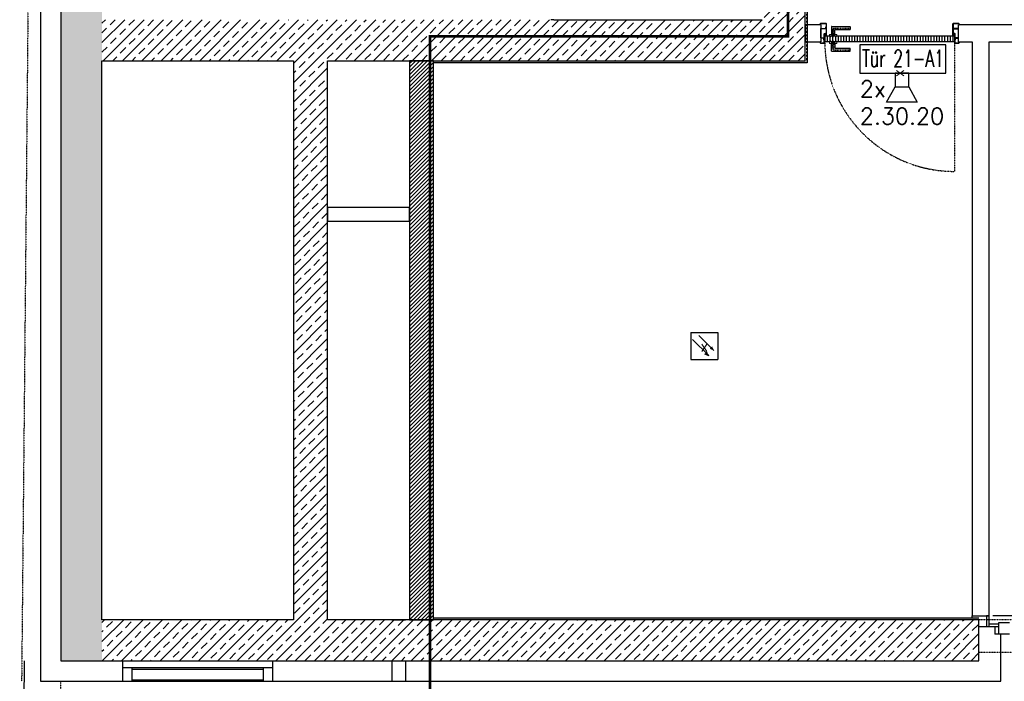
# Model space of a CAD drawing. Header units: millimetres. Extents: x -4577 to 1032787, y -66234 to 201209.
# Tile 67 of 256: x -480 to 6731, y -14226 to -9384. Entities that reach past the tile are written whole.
import ezdxf
from ezdxf.enums import TextEntityAlignment as Align

# ---------------------------------------------------------------- set-up
doc = ezdxf.new("R2010")
doc.units = ezdxf.units.MM
for name, pattern in [('510_5_2OG_ELT_1004$0$11-07-22_DS_2OG$0$AUSGEZOGEN', [0]), ('510_5_2OG_ELT_1004$0$11-07-22_DS_2OG$0$PUNKT2_S9', [0.075, 0, -0.075]), ('510_5_2OG_ELT_1004$0$11-07-22_DS_2OG$0$STRICHLINIE_S4', [0.095, 0.06, -0.035]), ('510_5_2OG_ELT_1004$0$11-07-22_DS_2OG$0$STRICHPUNKT2_S5', [0.5, 0.35, -0.05, 0.05, -0.05]), ('510_5_2OG_ELT_1004$0$11-07-22_DS_2OG$0$VERDECKT2_S2', [0.17, 0.1, -0.07]), ('510_5_2OG_ELT_1004$0$VERDECKT', [9.525, 6.35, -3.175])]:
    doc.linetypes.add(name, pattern=pattern)
for name, color, linetype in [('510_5_2OG_ELT_1004$0$11-07-22_DS_2OG$0$2DMitte', 8, '510_5_2OG_ELT_1004$0$11-07-22_DS_2OG$0$AUSGEZOGEN'), ('510_5_2OG_ELT_1004$0$11-07-22_DS_2OG$0$Ansichtslinien_hinten', 8, '510_5_2OG_ELT_1004$0$11-07-22_DS_2OG$0$AUSGEZOGEN'), ('510_5_2OG_ELT_1004$0$11-07-22_DS_2OG$0$Bestand', 8, '510_5_2OG_ELT_1004$0$11-07-22_DS_2OG$0$STRICHPUNKT2_S5'), ('510_5_2OG_ELT_1004$0$11-07-22_DS_2OG$0$Fassade', 8, '510_5_2OG_ELT_1004$0$11-07-22_DS_2OG$0$AUSGEZOGEN'), ('510_5_2OG_ELT_1004$0$11-07-22_DS_2OG$0$Mieterausbau', 8, '510_5_2OG_ELT_1004$0$11-07-22_DS_2OG$0$AUSGEZOGEN'), ('510_5_2OG_ELT_1004$0$11-07-22_DS_2OG$0$Nichttragende_Bauteile', 8, '510_5_2OG_ELT_1004$0$11-07-22_DS_2OG$0$AUSGEZOGEN'), ('510_5_2OG_ELT_1004$0$11-07-22_DS_2OG$0$Tragende_Bauteile', 8, '510_5_2OG_ELT_1004$0$11-07-22_DS_2OG$0$AUSGEZOGEN'), ('510_5_2OG_ELT_1004$0$Brandabschnitt', 6, '510_5_2OG_ELT_1004$0$VERDECKT'), ('510_5_2OG_ELT_1004$0$E__FM_BRANDM', 1, 'Continuous'), ('510_5_2OG_ELT_1004$0$E__FM_SP_3W', 143, 'Continuous')]:
    doc.layers.add(name, color=color, linetype=linetype)
doc.layers.add('510_5_2OG_ELT_1004$0$E__SYM3DPOS', color=2, linetype='Continuous', plot=False)
doc.styles.add('510_5_2OG_ELT_1004$0$Standard', font='simplex.shx')
doc.styles.add('510_5_2OG_ELT_1004$0$TXT', font='TXT.SHX', dxfattribs={"width": 0.7})
pattern_1 = [(0, (1908.297, -66879.192), (25, 25), [12.5, -12.5]), (90, (1908.297, -66879.192), (25, 25), [12.5, -12.5])]
pattern_2 = [(45, (1895.8, -66891.69), (-70.71068, 70.71068), []), (45, (1860.44, -66856.34), (-70.71068, 70.71068), [60, -35])]

# ---------------------------------------------------------------- blocks, each defined once
blk = doc.blocks.new('510_5_2OG_ELT_1004$0$I021')
for p, q in [((0.1, 0.05), (0.2125, 0.1125)), ((0.2125, 0.1125), (0.2125, -0.1125)), ((0.1, 0.05), (0, 0.05)), ((0, 0.05), (0, -0.05)), ((0.1, -0.05), (0.1, 0.05)), ((0, -0.05), (0.1, -0.05)), ((0.2125, -0.1125), (0.1, -0.05))]:
    blk.add_line(p, q)
blk = doc.blocks.new('510_5_2OG_ELT_1004$0$rmelder')
at = {"linetype": 'Continuous'}
for p, q in [((-0.0996, 0.0993), (-0.0996, -0.0993)), ((-0.0996, 0.0993), (0.0996, 0.0993)), ((0.0996, 0.0993), (0.0996, -0.0993)), ((0.0027, -0.0576), (0.0322, -0.0697))]:
    blk.add_line(p, q, dxfattribs=at)
for p, q in [((-0.04, 0.0779), (0.0697, -0.0322)), ((-0.0863, 0.049), (0.0322, -0.0697)), ((-0.0996, -0.0993), (0.0996, -0.0993))]:
    blk.add_line(p, q)
for points in [[(0.0027, -0.0576), (0.02, -0.0403), (0.0322, -0.0697), (0.02, -0.0403)], [(0.0406, -0.0203), (0.0579, -0.003), (0.07, -0.0325), (0.0579, -0.003)]]:
    blk.add_solid(points)
at = {"layer": '510_5_2OG_ELT_1004$0$E__FM_BRANDM', "style": '510_5_2OG_ELT_1004$0$TXT', "flags": 1}
blk.add_attdef('EC_APPTAG', (0, 0), '', height=125, dxfattribs=at)
blk = doc.blocks.new('510_5_2OG_ELT_1004$0$11-07-22_DS_2OG$0$LascheTyp2', base_point=(-0.048, 0))
for p, q in [((-0.035, 0.0222), (-0.035, 0.0027)), ((-0.033, 0.0027), (-0.033, 0.0222)), ((0.0322, 0.002), (-0.0323, 0.002)), ((-0.0323, 0), (0.0322, 0)), ((0.033, 0.0372), (0.033, 0.0027)), ((0.035, 0.0027), (0.035, 0.0372)), ((0.0357, 0.038), (0.048, 0.038))]:
    blk.add_line(p, q)
for points in [[(-0.0358, 0.025), (-0.048, 0.025), (-0.048, 0.023), (-0.0358, 0.023)], [(0.048, 0.038), (0.048, 0.04), (0.0357, 0.04)]]:
    blk.add_lwpolyline(points)
for centre, radius, start, end in [((-0.0419, 0.0236), 0.00268, 31.04822, 148.95178), ((-0.0358, 0.0222), 0.00275, 0, 90), ((-0.0358, 0.0222), 0.00075, 360, 90), ((-0.0323, 0.0027), 0.00275, 180, 270), ((-0.0323, 0.0027), 0.00075, 180, 270), ((0.0322, 0.0027), 0.00075, 270, 360), ((0.0322, 0.0027), 0.00275, 270, 360), ((0.0357, 0.0372), 0.00275, 90, 180), ((0.0357, 0.0372), 0.00075, 90, 180), ((0.041, 0.0386), 0.00268, 31.04822, 148.95178)]:
    blk.add_arc(centre, radius, start, end)
at = {"layer": '510_5_2OG_ELT_1004$0$11-07-22_DS_2OG$0$2DMitte'}
for p, q in [((-0.0419, 0.027), (-0.0419, 0.021)), ((0.041, 0.042), (0.041, 0.036))]:
    blk.add_line(p, q, dxfattribs=at)
blk = doc.blocks.new('510_5_2OG_ELT_1004$0$11-07-22_DS_2OG$0$DichtngEinbau', base_point=(-0.0125, -0.005, -0.0044))
for p, q in [((-0.0124, 0.0096), (-0.0111, 0.0108)), ((-0.0124, 0.0074), (-0.0113, 0.0086)), ((-0.0124, 0.0049), (-0.0113, 0.006)), ((-0.0113, 0.0098), (-0.0121, 0.0092)), ((-0.0113, 0.0077), (-0.0121, 0.0071)), ((-0.0113, 0.0051), (-0.0121, 0.0045)), ((-0.0115, 0.0008), (-0.0113, 0.0051)), ((-0.0113, 0.0086), (-0.0113, 0.0098)), ((-0.0113, 0.006), (-0.0113, 0.0077)), ((-0.0111, 0.0108), (-0.0111, 0.0115)), ((-0.0084, 0.0002), (-0.0111, 0.0002)), ((-0.0107, 0.0115), (-0.0107, 0.0109)), ((-0.0105, 0.0012), (-0.0103, 0.0048)), ((-0.0103, 0.0061), (-0.0103, 0.0096)), ((-0.0038, 0.0009), (-0.0102, 0.0009)), ((-0.0044, 0.0058), (-0.01, 0.0058)), ((-0.01, 0.0051), (-0.0044, 0.0051)), ((-0.0064, -0.0004), (-0.0077, 0)), ((-0.0029, 0.0002), (-0.0062, 0.0002)), ((-0.0039, 0.0101), (-0.0041, 0.0061)), ((-0.0035, 0.0013), (-0.0041, 0.0048)), ((-0.0039, 0.0115), (-0.0018, 0.0099)), ((-0.003, 0.0074), (-0.0031, 0.0061)), ((-0.0031, 0.0061), (-0.0023, 0.0042)), ((-0.0027, 0.0021), (-0.0031, 0.0049)), ((-0.0028, 0.0041), (-0.0031, 0.0049)), ((-0.0029, 0.0097), (-0.003, 0.0085)), ((-0.003, 0.0085), (-0.002, 0.007)), ((-0.0024, 0.0068), (-0.003, 0.0074)), ((-0.002, 0.0094), (-0.0029, 0.0097)), ((-0.0125, -0.0012), (-0.0125, -0.0012)), ((-0.0094, -0.0043), (-0.0056, -0.0039)), ((-0.0091, -0.005), (0.001, -0.0039)), ((-0.0046, -0.0038), (0.0005, -0.0032)), ((0.0005, -0.0032), (0.0007, -0.0014)), ((0.0016, -0.0031), (0.0018, 0))]:
    blk.add_line(p, q)
for points in [[(-0.0124, -0.0011), (-0.0123, -0.001), (-0.0122, -0.0009), (-0.0121, -0.0008), (-0.012, -0.0007), (-0.0119, -0.0006), (-0.0119, -0.0005), (-0.0118, -0.0004), (-0.0117, -0.0003), (-0.0117, -0.0002), (-0.0116, 0), (-0.0116, 0.0001), (-0.0115, 0.0002), (-0.0115, 0.0004), (-0.0115, 0.0005), (-0.0115, 0.0006), (-0.0115, 0.0008)], [(-0.0123, -0.0013), (-0.0122, -0.0012), (-0.012, -0.0011), (-0.0119, -0.001), (-0.0118, -0.0009), (-0.0117, -0.0008), (-0.0116, -0.0007), (-0.0115, -0.0006), (-0.0114, -0.0004), (-0.0113, -0.0003), (-0.0112, -0.0001), (-0.0111, 0), (-0.0111, 0.0002)], [(-0.0105, 0.0012), (-0.0105, 0.0012), (-0.0105, 0.0011), (-0.0104, 0.0011), (-0.0104, 0.001), (-0.0104, 0.001), (-0.0103, 0.0009), (-0.0103, 0.0009), (-0.0102, 0.0009), (-0.0102, 0.0009)], [(-0.0077, 0), (-0.0078, 0.0001), (-0.008, 0.0001), (-0.0081, 0.0001), (-0.0082, 0.0001), (-0.0084, 0.0002)], [(-0.0046, -0.0038), (-0.0045, -0.0037), (-0.0044, -0.0036), (-0.0044, -0.0034), (-0.0043, -0.0033), (-0.0042, -0.0032), (-0.0042, -0.0031), (-0.0041, -0.0029), (-0.0041, -0.0028), (-0.0041, -0.0027), (-0.004, -0.0025), (-0.004, -0.0024), (-0.004, -0.0022), (-0.004, -0.0021), (-0.004, -0.0019), (-0.0041, -0.0018), (-0.0041, -0.0017), (-0.0041, -0.0015), (-0.0042, -0.0014), (-0.0042, -0.0013), (-0.0043, -0.0011), (-0.0043, -0.001), (-0.0044, -0.0009), (-0.0045, -0.0008), (-0.0046, -0.0007), (-0.0047, -0.0006), (-0.0048, -0.0005), (-0.0049, -0.0004), (-0.005, -0.0003), (-0.0051, -0.0002), (-0.0052, -0.0001), (-0.0054, -0.0001), (-0.0055, 0), (-0.0056, 0), (-0.0058, 0.0001), (-0.0059, 0.0001), (-0.006, 0.0001), (-0.0062, 0.0002)], [(-0.0038, 0.0009), (-0.0037, 0.0009), (-0.0037, 0.0009), (-0.0036, 0.0009), (-0.0036, 0.001), (-0.0035, 0.001), (-0.0035, 0.0011), (-0.0035, 0.0011), (-0.0035, 0.0012), (-0.0035, 0.0012), (-0.0035, 0.0013)], [(0.0018, 0), (0.0018, 0), (0.0018, 0.0001), (0.0018, 0.0001), (0.0017, 0.0001), (0.0017, 0.0002), (0.0017, 0.0002), (0.0016, 0.0002), (0.0016, 0.0002), (0.0016, 0.0002), (0.0015, 0.0002), (0.0015, 0.0002), (0.0015, 0.0002)], [(-0.0124, -0.0011), (-0.0124, -0.0011), (-0.0125, -0.0011), (-0.0125, -0.0011), (-0.0125, -0.0011), (-0.0125, -0.0011), (-0.0125, -0.0012), (-0.0125, -0.0012), (-0.0125, -0.0012), (-0.0125, -0.0012), (-0.0125, -0.0012), (-0.0125, -0.0013), (-0.0125, -0.0013), (-0.0124, -0.0013), (-0.0124, -0.0013), (-0.0124, -0.0013), (-0.0124, -0.0013), (-0.0124, -0.0013), (-0.0123, -0.0013), (-0.0123, -0.0013)], [(-0.0094, -0.0043), (-0.0095, -0.0043), (-0.0095, -0.0044), (-0.0096, -0.0044), (-0.0096, -0.0045), (-0.0096, -0.0045), (-0.0096, -0.0046), (-0.0096, -0.0046), (-0.0096, -0.0047), (-0.0096, -0.0047), (-0.0096, -0.0048), (-0.0096, -0.0048), (-0.0095, -0.0049), (-0.0095, -0.0049), (-0.0094, -0.0049), (-0.0094, -0.005), (-0.0093, -0.005), (-0.0093, -0.005), (-0.0092, -0.005), (-0.0092, -0.005), (-0.0091, -0.005), (-0.0091, -0.005)], [(-0.0056, -0.0039), (-0.0055, -0.0038), (-0.0054, -0.0037), (-0.0053, -0.0036), (-0.0052, -0.0035), (-0.0052, -0.0034), (-0.0051, -0.0033), (-0.005, -0.0032), (-0.005, -0.0031), (-0.0049, -0.0029), (-0.0049, -0.0028), (-0.0049, -0.0027), (-0.0049, -0.0026), (-0.0049, -0.0024), (-0.0049, -0.0023), (-0.0049, -0.0022), (-0.0049, -0.002), (-0.0049, -0.0019), (-0.0049, -0.0018), (-0.005, -0.0017), (-0.005, -0.0016), (-0.0051, -0.0014), (-0.0051, -0.0013), (-0.0052, -0.0012), (-0.0053, -0.0011), (-0.0054, -0.001), (-0.0055, -0.0009), (-0.0056, -0.0008), (-0.0057, -0.0008), (-0.0058, -0.0007), (-0.0059, -0.0006), (-0.006, -0.0006), (-0.0061, -0.0005), (-0.0062, -0.0005), (-0.0064, -0.0004)], [(0.0007, -0.0014), (0.0007, -0.0014), (0.0007, -0.0013), (0.0007, -0.0013), (0.0006, -0.0013), (0.0006, -0.0013), (0.0006, -0.0012), (0.0006, -0.0012), (0.0006, -0.0012), (0.0005, -0.0012), (0.0005, -0.0012)], [(0.0005, -0.0032), (0.0005, -0.0032), (0.0005, -0.0032), (0.0005, -0.0032), (0.0005, -0.0032), (0.0005, -0.0032)], [(0.001, -0.0039), (0.0011, -0.0038), (0.0011, -0.0038), (0.0012, -0.0037), (0.0013, -0.0037), (0.0013, -0.0036), (0.0014, -0.0035), (0.0015, -0.0034), (0.0015, -0.0033), (0.0015, -0.0032), (0.0015, -0.0032), (0.0016, -0.0031)]]:
    blk.add_lwpolyline(points)
for centre, radius, start, end in [((-0.0123, 0.0094), 0.00025, 140.72877, 305.24497), ((-0.0123, 0.0073), 0.00025, 140.72877, 305.24497), ((-0.0123, 0.0047), 0.00025, 140.72877, 305.24497), ((-0.0109, 0.0115), 0.0002, 0, 180), ((-0.0027, -0.0423), 0.0538, 91.23603, 98.51232), ((-0.01, 0.0096), 0.0003, 98.88524, 180), ((-0.01, 0.0061), 0.0003, 180, 270), ((-0.01, 0.0048), 0.0003, 90, 180), ((-0.0032, -0.0334), 0.0439, 91.29307, 98.88524), ((-0.0044, 0.0061), 0.0003, 270, 357.7974), ((-0.0044, 0.0048), 0.0003, 357.7974, 90), ((-0.0042, 0.0102), 0.0003, 357.7974, 91.29307), ((0, 0.0025), 0.00376, 218.65506, 277.72435), ((-0.0025, 0.0042), 0.00025, 199.01154, 3.52773), ((0, 0.0025), 0.00276, 186.36343, 302.30903), ((-0.0022, 0.0069), 0.00025, 216.16504, 20.68123), ((-0.0019, 0.0097), 0.00025, 253.51544, 58.03163)]:
    blk.add_arc(centre, radius, start, end)
blk = doc.blocks.new('510_5_2OG_ELT_1004$0$11-07-22_DS_2OG$0$COMPLEXOBJECT_202')
at = {"layer": '510_5_2OG_ELT_1004$0$11-07-22_DS_2OG$0$Mieterausbau', "color": 7, "linetype": '510_5_2OG_ELT_1004$0$11-07-22_DS_2OG$0$AUSGEZOGEN', "lineweight": 13}
for p, q in [((3.6089, 57.3476), (3.5541, 57.3476)), ((3.5541, 57.3346), (3.5541, 57.3476)), ((3.6089, 57.3346), (3.5541, 57.3346)), ((3.5603, 57.351), (3.5584, 57.3491)), ((3.5667, 57.3491), (3.5584, 57.3491)), ((3.5584, 57.3491), (3.5584, 57.3476)), ((3.5603, 57.3524), (3.5603, 57.351)), ((3.5648, 57.351), (3.5603, 57.351)), ((3.5625, 57.3543), (3.5625, 57.3469)), ((3.5648, 57.3524), (3.5648, 57.351)), ((3.5648, 57.351), (3.5667, 57.3491)), ((3.5667, 57.3491), (3.5667, 57.3476)), ((3.5815, 57.3545), (3.5815, 57.3429)), ((3.5983, 57.351), (3.5964, 57.3491)), ((3.6047, 57.3491), (3.5964, 57.3491)), ((3.5964, 57.3491), (3.5964, 57.3476)), ((3.5983, 57.3524), (3.5983, 57.351)), ((3.6028, 57.351), (3.5983, 57.351)), ((3.6005, 57.3543), (3.6005, 57.3464)), ((3.6028, 57.3524), (3.6028, 57.351)), ((3.6028, 57.351), (3.6047, 57.3491)), ((3.6047, 57.3491), (3.6047, 57.3476)), ((3.6089, 57.3476), (3.6089, 57.3346))]:
    blk.add_line(p, q, dxfattribs=at)
blk = doc.blocks.new('510_5_2OG_ELT_1004$0$11-07-22_DS_2OG$0$COMPLEXOBJECT_203')
at = {"layer": '510_5_2OG_ELT_1004$0$11-07-22_DS_2OG$0$Mieterausbau', "color": 7, "linetype": '510_5_2OG_ELT_1004$0$11-07-22_DS_2OG$0$AUSGEZOGEN', "lineweight": 13}
for p, q in [((3.6089, 57.4006), (3.5541, 57.4006)), ((3.5541, 57.4006), (3.5541, 57.3876)), ((3.6089, 57.3876), (3.6089, 57.4006)), ((3.6089, 57.3876), (3.5541, 57.3876)), ((3.5584, 57.3861), (3.5584, 57.3876)), ((3.5667, 57.3861), (3.5584, 57.3861)), ((3.5603, 57.3842), (3.5584, 57.3861)), ((3.5603, 57.3828), (3.5603, 57.3842)), ((3.5648, 57.3842), (3.5603, 57.3842)), ((3.5625, 57.381), (3.5625, 57.3884)), ((3.5648, 57.3842), (3.5667, 57.3861)), ((3.5648, 57.3828), (3.5648, 57.3842)), ((3.5667, 57.3861), (3.5667, 57.3876)), ((3.5815, 57.3808), (3.5815, 57.3924)), ((3.5964, 57.3861), (3.5964, 57.3876)), ((3.6047, 57.3861), (3.5964, 57.3861)), ((3.5983, 57.3842), (3.5964, 57.3861)), ((3.5983, 57.3828), (3.5983, 57.3842)), ((3.6028, 57.3842), (3.5983, 57.3842)), ((3.6005, 57.381), (3.6005, 57.3888)), ((3.6028, 57.3842), (3.6047, 57.3861)), ((3.6028, 57.3828), (3.6028, 57.3842)), ((3.6047, 57.3861), (3.6047, 57.3876))]:
    blk.add_line(p, q, dxfattribs=at)
blk = doc.blocks.new('510_5_2OG_ELT_1004')
at = {"layer": '510_5_2OG_ELT_1004$0$11-07-22_DS_2OG$0$Mieterausbau', "linetype": 'Continuous'}
h = blk.add_hatch(dxfattribs=at)
h.set_pattern_fill('SCHRAFFUR_1', color=256, scale=1000, style=0, pattern_type=2)
h.set_pattern_definition([(90, (1895.797, -66891.69), (-40, 5e-15), []), (90, (1875.797, -66891.69), (-40, 5e-15), [])])
h.paths.add_polyline_path([(5415.8, -9504.1), (5415.8, -9544.1), (6365.8, -9544.1), (6365.8, -9504.1)], flags=0)
at = {"layer": '510_5_2OG_ELT_1004$0$11-07-22_DS_2OG$0$Nichttragende_Bauteile', "linetype": 'Continuous'}
h = blk.add_hatch(dxfattribs=at)
h.set_pattern_fill('MUSTER_NA', color=256, scale=12.5, style=0, pattern_type=2)
h.set_pattern_definition(pattern_1)
h.paths.add_polyline_path([(5286.8, -9684.1), (5286.8, -8869.1), (5022.7, -8869.1), (5035.7, -8882.1), (5097.1, -8882.1), (5097.1, -8884.1), (5271.8, -8884.1), (5271.8, -9684.1)], flags=0)
h = blk.add_hatch(dxfattribs=at)
h.set_pattern_fill('SCHRAFFUR_5', color=256, scale=1000, style=0, pattern_type=2)
h.set_pattern_definition([(45, (1895.797, -66891.69), (-28.28427, 28.28427), []), (45, (1881.655, -66877.55), (-28.28427, 28.28427), [])])
h.paths.add_polyline_path([(2549.5, -13775.6), (2549.5, -9684.1), (2374.5, -9684.1), (2374.5, -13775.6)], flags=0)
h = blk.add_hatch(dxfattribs=at)
h.set_pattern_fill('MUSTER_NA', color=256, scale=12.5, style=0, pattern_type=2)
h.set_pattern_definition(pattern_1)
h.paths.add_polyline_path([(5286.8, -9699.1), (5286.8, -9684.1), (2549.5, -9684.1), (2549.5, -9699.1)], flags=0)
h = blk.add_hatch(dxfattribs=at)
h.set_pattern_fill('MUSTER_NA', color=256, scale=12.5, style=0, pattern_type=2)
h.set_pattern_definition(pattern_1)
h.paths.add_polyline_path([(2549.5, -13760.6), (2549.5, -13775.6), (6544.5, -13775.6), (6544.5, -13760.6)], flags=0)
at = {"layer": '510_5_2OG_ELT_1004$0$11-07-22_DS_2OG$0$Tragende_Bauteile', "linetype": 'Continuous'}
h = blk.add_hatch(dxfattribs=at)
h.set_pattern_fill('SCHRAFFUR_16', color=256, scale=1000, style=0, pattern_type=2)
h.set_pattern_definition(pattern_2)
h.paths.add_polyline_path([(121.8, -14075.6), (121.8, -115.7), (-178.2, -78.9), (-178.2, -14075.6)], flags=0)
h = blk.add_hatch(dxfattribs=at)
h.set_pattern_fill('SCHRAFFUR_16', color=256, scale=1000, style=0, pattern_type=2)
h.set_pattern_definition(pattern_2)
h.paths.add_polyline_path([(5271.8, -9684.1), (5271.8, -8884.1), (4971.8, -8884.1), (4971.8, -9684.1)], flags=0)
h = blk.add_hatch(dxfattribs=at)
h.set_pattern_fill('SCHRAFFUR_16', color=256, scale=1000, style=0, pattern_type=2)
h.set_pattern_definition(pattern_2)
h.paths.add_polyline_path([(121.8, -9684.1), (4971.8, -9684.1), (4971.8, -9384.1), (121.8, -9384.1)], flags=0)
h = blk.add_hatch(dxfattribs=at)
h.set_pattern_fill('SCHRAFFUR_16', color=256, scale=1000, style=0, pattern_type=2)
h.set_pattern_definition(pattern_2)
h.paths.add_polyline_path([(1774.5, -13775.6), (1774.5, -9684.1), (1524.5, -9684.1), (1524.5, -13775.6)], flags=0)
h = blk.add_hatch(dxfattribs=at)
h.set_pattern_fill('SCHRAFFUR_16', color=256, scale=1000, style=0, pattern_type=2)
h.set_pattern_definition(pattern_2)
h.paths.add_polyline_path([(121.8, -14075.6), (6544.5, -14075.6), (6544.5, -13775.6), (121.8, -13775.6)], flags=0)
at = {"layer": '510_5_2OG_ELT_1004$0$11-07-22_DS_2OG$0$Ansichtslinien_hinten', "linetype": '510_5_2OG_ELT_1004$0$11-07-22_DS_2OG$0$AUSGEZOGEN'}
blk.add_line((-447.8, -14075.6), (-480.4, -17233.6), dxfattribs=at)
at = {"layer": '510_5_2OG_ELT_1004$0$11-07-22_DS_2OG$0$Ansichtslinien_hinten', "linetype": '510_5_2OG_ELT_1004$0$11-07-22_DS_2OG$0$VERDECKT2_S2'}
blk.add_line((-178.2, -29025.6), (-178.2, -14225.6), dxfattribs=at)
at = {"layer": '510_5_2OG_ELT_1004$0$11-07-22_DS_2OG$0$Bestand', "linetype": '510_5_2OG_ELT_1004$0$11-07-22_DS_2OG$0$PUNKT2_S9'}
blk.add_line((-335.9, -372.9), (-466.3, -14225.6), dxfattribs=at)
at = {"layer": '510_5_2OG_ELT_1004$0$11-07-22_DS_2OG$0$Fassade', "linetype": '510_5_2OG_ELT_1004$0$11-07-22_DS_2OG$0$AUSGEZOGEN'}
for p, q in [((-328.2, 362.7), (-328.2, -14225.6)), ((6620.8, -13745.6), (6600.8, -13745.6)), ((6600.8, -13745.6), (6600.8, -13825.6)), ((6620.8, -13825.6), (6620.8, -13745.6)), ((7363.8, -13745.6), (6645.8, -13745.6)), ((2244.5, -13775.6), (2344.5, -13775.6)), ((6544.5, -13825.6), (6689.8, -13825.6)), ((6620.8, -13805.6), (6689.8, -13805.6)), ((6661, -13825.6), (6661, -13880.6)), ((6689.8, -13795.6), (6767.6, -13795.6)), ((6689.8, -13880.6), (6689.8, -13795.6)), ((6689.8, -13880.6), (6689.8, -13805.6)), ((6767.6, -13880.6), (6661, -13880.6)), ((6704.5, -14225.6), (6704.5, -13880.6)), ((271.8, -14075.6), (271.8, -14225.6)), ((271.8, -14125.6), (1371.8, -14125.6)), ((341.8, -14125.6), (341.8, -14225.6)), ((1301.8, -14125.6), (1301.8, -14225.6)), ((1371.8, -14075.6), (1371.8, -14225.6)), ((2244.5, -14075.6), (2244.5, -14225.6)), ((2344.5, -14075.6), (2344.5, -14225.6)), ((341.8, -14135.6), (1301.8, -14135.6)), ((-328.2, -14225.6), (271.8, -14225.6)), ((271.8, -14225.6), (1371.8, -14225.6)), ((341.8, -14215.6), (1301.8, -14215.6)), ((1371.8, -14225.6), (6704.5, -14225.6))]:
    blk.add_line(p, q, dxfattribs=at)
at = {"layer": '510_5_2OG_ELT_1004$0$11-07-22_DS_2OG$0$Mieterausbau', "linetype": '510_5_2OG_ELT_1004$0$11-07-22_DS_2OG$0$AUSGEZOGEN'}
for p, q in [((5385.8, -9421.1), (5271.8, -9421.1)), ((5271.8, -9421.1), (5271.8, -9546.1)), ((5382.3, -9421.1), (5382.3, -9413.8)), ((5382.3, -9421.1), (5382.3, -9413.8)), ((5382.3, -9421.1), (5382.3, -9413.8)), ((5382.3, -9421.1), (5382.3, -9413.8)), ((5383.8, -9421.1), (5382.3, -9421.1)), ((5383.8, -9421.1), (5382.3, -9421.1)), ((5383.8, -9413.8), (5383.8, -9421.1)), ((5383.8, -9413.8), (5383.8, -9421.1)), ((5385.1, -9411.1), (5424.6, -9411.1)), ((5385.1, -9411.1), (5424.6, -9411.1)), ((5424.6, -9412.6), (5385.1, -9412.6)), ((5424.6, -9412.6), (5385.1, -9412.6)), ((5385.8, -9421.1), (5385.8, -9546.1)), ((5424.6, -9412.6), (5424.6, -9411.1)), ((5424.6, -9412.6), (5424.6, -9411.1)), ((5424.6, -9412.6), (5424.6, -9411.1)), ((5424.6, -9412.6), (5424.6, -9411.1)), ((5425.8, -9413.8), (5427.3, -9413.8)), ((5425.8, -9413.8), (5427.3, -9413.8)), ((5425.8, -9443.6), (5425.8, -9436.1)), ((5425.8, -9443.6), (5425.8, -9436.1)), ((5465.3, -9435.1), (5465.3, -9491.1)), ((5466.3, -9434.1), (5601.3, -9434.1)), ((5602.3, -9435.1), (5602.3, -9454.6)), ((6355.8, -9413.8), (6354.3, -9413.8)), ((6355.8, -9413.8), (6354.3, -9413.8)), ((6355.8, -9443.6), (6355.8, -9436.1)), ((6355.8, -9443.6), (6355.8, -9436.1)), ((6396.6, -9411.1), (6357.1, -9411.1)), ((6396.6, -9411.1), (6357.1, -9411.1)), ((6357.1, -9412.6), (6357.1, -9411.1)), ((6357.1, -9412.6), (6357.1, -9411.1)), ((6357.1, -9412.6), (6357.1, -9411.1)), ((6357.1, -9412.6), (6357.1, -9411.1)), ((6357.1, -9412.6), (6396.6, -9412.6)), ((6357.1, -9412.6), (6396.6, -9412.6)), ((6395.8, -9546.1), (6395.8, -9421.1)), ((6920.8, -9421.1), (6395.8, -9421.1)), ((6397.8, -9413.8), (6397.8, -9421.1)), ((6397.8, -9413.8), (6397.8, -9421.1)), ((6397.8, -9421.1), (6399.3, -9421.1)), ((6397.8, -9421.1), (6399.3, -9421.1)), ((6399.3, -9421.1), (6399.3, -9413.8)), ((6399.3, -9421.1), (6399.3, -9413.8)), ((6399.3, -9421.1), (6399.3, -9413.8)), ((6399.3, -9421.1), (6399.3, -9413.8)), ((5410.8, -9553.3), (5410.8, -9488.3)), ((5412.3, -9553.3), (5412.3, -9488.3)), ((5413.6, -9485.6), (5422.1, -9485.6)), ((5413.6, -9487.1), (5422.1, -9487.1)), ((5423.3, -9488.6), (5422.3, -9496.6)), ((5424.8, -9488.3), (5423.8, -9496.6)), ((5425.8, -9496.6), (5427.3, -9496.6)), ((5489.3, -9491.1), (5465.3, -9491.1)), ((5468.4, -9491.1), (5468.4, -9503.1)), ((5468.4, -9503.1), (5486.3, -9503.1)), ((5486.3, -9503.1), (5486.3, -9491.1)), ((5489.3, -9491.1), (5489.3, -9458.1)), ((5491.8, -9455.6), (5601.3, -9455.6)), ((6355.8, -9496.6), (6354.3, -9496.6)), ((6356.8, -9488.3), (6357.8, -9496.6)), ((6358.4, -9488.6), (6359.3, -9496.6)), ((6368.1, -9485.6), (6359.6, -9485.6)), ((6368.1, -9487.1), (6359.6, -9487.1)), ((6369.3, -9553.3), (6369.3, -9488.3)), ((6370.8, -9553.3), (6370.8, -9488.3)), ((5271.8, -9546.1), (5385.8, -9546.1)), ((5382.3, -9546.1), (5382.3, -9553.3)), ((5382.3, -9546.1), (5382.3, -9553.3)), ((5382.3, -9546.1), (5382.3, -9553.3)), ((5382.3, -9546.1), (5382.3, -9553.3)), ((5383.8, -9546.1), (5382.3, -9546.1)), ((5383.8, -9546.1), (5382.3, -9546.1)), ((5383.8, -9553.3), (5383.8, -9546.1)), ((5383.8, -9553.3), (5383.8, -9546.1)), ((5409.6, -9554.6), (5385.1, -9554.6)), ((5409.6, -9554.6), (5385.1, -9554.6)), ((5385.1, -9556.1), (5409.6, -9556.1)), ((5385.1, -9556.1), (5409.6, -9556.1)), ((5409.6, -9554.6), (5409.6, -9556.1)), ((5409.6, -9554.6), (5409.6, -9556.1)), ((5409.6, -9554.6), (5409.6, -9556.1)), ((5465.3, -9613.1), (5465.3, -9557.1)), ((5489.3, -9557.1), (5465.3, -9557.1)), ((5468.4, -9545.1), (5486.3, -9545.1)), ((5468.4, -9557.1), (5468.4, -9545.1)), ((5486.3, -9545.1), (5486.3, -9557.1)), ((5489.3, -9557.1), (5489.3, -9590.1)), ((6302.9, -9567.5), (5673.6, -9567.5)), ((5673.6, -9567.5), (5673.6, -9775.8)), ((6302.9, -9775.8), (6302.9, -9567.5)), ((6372.1, -9554.6), (6396.6, -9554.6)), ((6372.1, -9554.6), (6396.6, -9554.6)), ((6372.1, -9554.6), (6372.1, -9556.1)), ((6372.1, -9554.6), (6372.1, -9556.1)), ((6372.1, -9554.6), (6372.1, -9556.1)), ((6396.6, -9556.1), (6372.1, -9556.1)), ((6396.6, -9556.1), (6372.1, -9556.1)), ((6395.8, -9546.1), (6495.8, -9546.1)), ((6397.8, -9553.3), (6397.8, -9546.1)), ((6397.8, -9553.3), (6397.8, -9546.1)), ((6397.8, -9546.1), (6399.3, -9546.1)), ((6397.8, -9546.1), (6399.3, -9546.1)), ((6399.3, -9546.1), (6399.3, -9553.3)), ((6399.3, -9546.1), (6399.3, -9553.3)), ((6399.3, -9546.1), (6399.3, -9553.3)), ((6399.3, -9546.1), (6399.3, -9553.3)), ((6495.8, -9546.1), (6495.8, -13745.6)), ((6620.8, -13745.6), (6620.8, -9546.1)), ((6620.8, -9546.1), (6920.8, -9546.1)), ((5466.3, -9614.1), (5601.3, -9614.1)), ((5491.8, -9592.6), (5601.3, -9592.6)), ((5602.3, -9613.1), (5602.3, -9593.6)), ((5673.6, -9775.8), (6302.9, -9775.8)), ((6495.8, -13745.6), (6620.8, -13745.6))]:
    blk.add_line(p, q, dxfattribs=at)
at = {"layer": '510_5_2OG_ELT_1004$0$11-07-22_DS_2OG$0$Mieterausbau', "linetype": '510_5_2OG_ELT_1004$0$11-07-22_DS_2OG$0$VERDECKT2_S2'}
for p, q in [((5475.4, -9444.8), (5605.6, -9444.8)), ((5473.3, -9503.1), (5473.3, -9453.1)), ((5473.3, -9453.1), (5481.3, -9453.1)), ((5477.3, -9446.7), (5477.3, -9505.6)), ((5481.3, -9453.1), (5481.3, -9503.1)), ((5473.3, -9545.1), (5473.3, -9595.1)), ((5477.3, -9601.5), (5477.3, -9542.6)), ((5481.3, -9595.1), (5481.3, -9545.1)), ((5473.3, -9595.1), (5481.3, -9595.1)), ((5475.4, -9603.3), (5605.6, -9603.3))]:
    blk.add_line(p, q, dxfattribs=at)
at = {"layer": '510_5_2OG_ELT_1004$0$11-07-22_DS_2OG$0$Mieterausbau', "linetype": '510_5_2OG_ELT_1004$0$11-07-22_DS_2OG$0$STRICHLINIE_S4'}
blk.add_line((6365.8, -9544.1), (6365.8, -10494.1), dxfattribs=at)
at = {"layer": '510_5_2OG_ELT_1004$0$11-07-22_DS_2OG$0$Mieterausbau', "linetype": '510_5_2OG_ELT_1004$0$11-07-22_DS_2OG$0$AUSGEZOGEN'}
for points in [[(5425.8, -9496.6), (5427.3, -9496.6), (5427.3, -9413.8), (5425.8, -9413.8), (5425.8, -9496.6)], [(5425.8, -9496.6), (5427.3, -9496.6), (5427.3, -9413.8), (5425.8, -9413.8), (5425.8, -9496.6)], [(6355.8, -9496.6), (6354.3, -9496.6), (6354.3, -9413.8), (6355.8, -9413.8), (6355.8, -9496.6)], [(6355.8, -9496.6), (6354.3, -9496.6), (6354.3, -9413.8), (6355.8, -9413.8), (6355.8, -9496.6)]]:
    blk.add_lwpolyline(points, close=True, dxfattribs=at)
blk.add_lwpolyline([(6365.8, -9504.1), (5415.8, -9504.1), (5415.8, -9544.1), (6365.8, -9544.1)], dxfattribs=at)
for centre, radius, start, end in [((5385.1, -9413.8), 2.75, 90, 180), ((5385.1, -9413.8), 2.75, 90, 180), ((5385.1, -9413.8), 1.25, 90, 180), ((5385.1, -9413.8), 1.25, 90, 180), ((5424.6, -9413.8), 2.75, 0, 90), ((5424.6, -9413.8), 2.75, 0, 90), ((5424.6, -9413.8), 1.25, 0, 90), ((5424.6, -9413.8), 1.25, 0, 90), ((5466.3, -9435.1), 1, 90, 180), ((5601.3, -9435.1), 1, 0, 90), ((6357.1, -9413.8), 2.75, 90, 180), ((6357.1, -9413.8), 2.75, 90, 180), ((6357.1, -9413.8), 1.25, 90, 180), ((6357.1, -9413.8), 1.25, 90, 180), ((6396.6, -9413.8), 2.75, 0, 90), ((6396.6, -9413.8), 2.75, 0, 90), ((6396.6, -9413.8), 1.25, 0, 90), ((6396.6, -9413.8), 1.25, 0, 90), ((5413.6, -9488.3), 2.75, 90, 180), ((5413.6, -9488.3), 1.25, 90, 180), ((5422.1, -9488.3), 2.75, 346.17755, 90), ((5422.1, -9488.3), 1.25, 346.17755, 90), ((5424.8, -9496.6), 2.5, 166.17755, 0), ((5424.8, -9496.6), 1, 166.17755, 0), ((5491.8, -9458.1), 2.5, 90, 180), ((5601.3, -9454.6), 1, 270, 0), ((6356.8, -9496.6), 2.5, 180, 13.82245), ((6356.8, -9496.6), 1, 180, 13.82245), ((6359.6, -9488.3), 2.75, 90, 193.82245), ((6359.6, -9488.3), 1.25, 90, 193.82245), ((6368.1, -9488.3), 2.75, 0, 90), ((6368.1, -9488.3), 1.25, 0, 90), ((5385.1, -9553.3), 2.75, 180, 270), ((5385.1, -9553.3), 2.75, 180, 270), ((5385.1, -9553.3), 1.25, 180, 270), ((5385.1, -9553.3), 1.25, 180, 270), ((5409.6, -9553.3), 2.75, 270, 0), ((5409.6, -9553.3), 1.25, 270, 0), ((5491.8, -9590.1), 2.5, 180, 270), ((6372.1, -9553.3), 2.75, 180, 270), ((6372.1, -9553.3), 1.25, 180, 270), ((6396.6, -9553.3), 1.25, 270, 0), ((6396.6, -9553.3), 2.75, 270, 0), ((6396.6, -9553.3), 1.25, 270, 0), ((6396.6, -9553.3), 2.75, 270, 0), ((5466.3, -9613.1), 1, 180, 270), ((5601.3, -9593.6), 1, 0, 90), ((5601.3, -9613.1), 1, 270, 0)]:
    blk.add_arc(centre, radius, start, end, dxfattribs=at)
at = {"layer": '510_5_2OG_ELT_1004$0$11-07-22_DS_2OG$0$Mieterausbau', "linetype": '510_5_2OG_ELT_1004$0$11-07-22_DS_2OG$0$STRICHLINIE_S4'}
blk.add_arc((6365.8, -9544.1), 950, 180, 270, dxfattribs=at)
at = {"layer": '510_5_2OG_ELT_1004$0$11-07-22_DS_2OG$0$Nichttragende_Bauteile', "linetype": '510_5_2OG_ELT_1004$0$11-07-22_DS_2OG$0$AUSGEZOGEN'}
for p, q in [((5286.8, -8869.1), (5286.8, -9699.1)), ((3430.2, -9384.1), (3410.3, -9384.1)), ((3430.2, -9384.1), (3557.8, -9384.1)), ((3557.8, -9384.1), (4956.8, -9384.1)), ((2549.5, -9684.1), (2374.5, -9684.1)), ((2374.5, -9684.1), (2374.5, -10759.1)), ((2549.5, -13775.6), (2549.5, -9684.1)), ((5286.8, -9699.1), (2549.5, -9699.1)), ((2374.5, -10759.1), (1774.5, -10759.1)), ((1774.5, -10759.1), (1774.5, -10859.1)), ((2374.5, -10859.1), (2374.5, -10759.1)), ((2374.5, -10759.1), (2374.5, -10859.1)), ((1774.5, -10859.1), (2374.5, -10859.1)), ((2374.5, -10859.1), (2374.5, -13775.6)), ((2549.5, -13760.6), (6544.5, -13760.6)), ((6495.8, -13760.6), (6495.8, -13745.6)), ((2374.5, -13775.6), (2549.5, -13775.6))]:
    blk.add_line(p, q, dxfattribs=at)
at = {"layer": '510_5_2OG_ELT_1004$0$11-07-22_DS_2OG$0$Tragende_Bauteile', "linetype": '510_5_2OG_ELT_1004$0$11-07-22_DS_2OG$0$AUSGEZOGEN'}
for p, q in [((-178.2, -78.9), (-178.2, -14075.6)), ((5271.8, -9684.1), (5271.8, -8884.1)), ((121.8, -13775.6), (121.8, -9684.1)), ((121.8, -9684.1), (1524.5, -9684.1)), ((1524.5, -9684.1), (1524.5, -13775.6)), ((1774.5, -13775.6), (1774.5, -9684.1)), ((1774.5, -9684.1), (4971.8, -9684.1)), ((4971.8, -9684.1), (5271.8, -9684.1)), ((1524.5, -13775.6), (121.8, -13775.6)), ((6544.5, -13775.6), (1774.5, -13775.6)), ((6544.5, -14075.6), (6544.5, -13775.6)), ((-178.2, -14075.6), (121.8, -14075.6)), ((121.8, -14075.6), (6544.5, -14075.6))]:
    blk.add_line(p, q, dxfattribs=at)
at = {"layer": '510_5_2OG_ELT_1004$0$11-07-22_DS_2OG$0$Tragende_Bauteile', "linetype": '510_5_2OG_ELT_1004$0$11-07-22_DS_2OG$0$VERDECKT2_S2'}
for p, q in [((7464.5, -13775.6), (6544.5, -13775.6)), ((7464.5, -14015.6), (6544.5, -14015.6))]:
    blk.add_line(p, q, dxfattribs=at)
at = {"layer": '510_5_2OG_ELT_1004$0$Brandabschnitt', "lineweight": 25, "const_width": 20, "flags": 128}
for points in [[(5147.1, 40.6), (5147.1, -9504.8), (2525, -9504.8), (2525, -13931.3), (2525, -14342.3)], [(3239.1, -9504.8), (2525, -9504.8), (2525, -9504.8)]]:
    blk.add_lwpolyline(points, dxfattribs=at)
at = {"layer": '510_5_2OG_ELT_1004$0$11-07-22_DS_2OG$0$Mieterausbau', "linetype": '510_5_2OG_ELT_1004$0$11-07-22_DS_2OG$0$AUSGEZOGEN', "xscale": 1000, "zscale": 1000}
for name, p, yscale, rotation in [('510_5_2OG_ELT_1004$0$11-07-22_DS_2OG$0$LascheTyp2', (5385.8, -9531.6), -1000, 90), ('510_5_2OG_ELT_1004$0$11-07-22_DS_2OG$0$LascheTyp2', (6395.8, -9531.6), 1000, 90), ('510_5_2OG_ELT_1004$0$11-07-22_DS_2OG$0$DichtngEinbau', (6369.3, -9504.1), -1000, 180), ('510_5_2OG_ELT_1004$0$11-07-22_DS_2OG$0$DichtngEinbau', (6369.3, -9504.1), -1000, 180)]:
    blk.add_blockref(name, p, dxfattribs=dict(at, yscale=yscale, rotation=rotation))
at = {"layer": '510_5_2OG_ELT_1004$0$11-07-22_DS_2OG$0$Mieterausbau', "linetype": '510_5_2OG_ELT_1004$0$11-07-22_DS_2OG$0$AUSGEZOGEN', "xscale": 1000, "yscale": 1000, "zscale": 1000}
for name, p in [('510_5_2OG_ELT_1004$0$11-07-22_DS_2OG$0$DichtngEinbau', (5412.3, -9504.1)), ('510_5_2OG_ELT_1004$0$11-07-22_DS_2OG$0$DichtngEinbau', (5412.3, -9504.1)), ('510_5_2OG_ELT_1004$0$11-07-22_DS_2OG$0$COMPLEXOBJECT_203', (1895.8, -66891.7)), ('510_5_2OG_ELT_1004$0$11-07-22_DS_2OG$0$COMPLEXOBJECT_202', (1895.8, -66891.7))]:
    blk.add_blockref(name, p, dxfattribs=at)
at = {"layer": '510_5_2OG_ELT_1004$0$E__FM_BRANDM', "lineweight": 25}
ref = blk.add_blockref('510_5_2OG_ELT_1004$0$rmelder', (4533.3, -11772.2), dxfattribs=dict(at, xscale=1000, yscale=1000, zscale=1000))
ref.add_attrib('EC_3DPOS', 'x', dxfattribs={"layer": '510_5_2OG_ELT_1004$0$E__SYM3DPOS', "height": 80, "style": '510_5_2OG_ELT_1004$0$TXT'}).set_placement((4533.3, -11772.2), align=Align.MIDDLE)
at = {"layer": '510_5_2OG_ELT_1004$0$E__FM_SP_3W', "linetype": 'Continuous', "lineweight": 25}
ref = blk.add_blockref('510_5_2OG_ELT_1004$0$I021', (5980.8, -9775.6), dxfattribs=dict(at, xscale=1000, yscale=1000, zscale=1000, rotation=270))
ref.add_attrib('EC_3DPOS', 'x', dxfattribs={"layer": '510_5_2OG_ELT_1004$0$E__SYM3DPOS', "linetype": 'Continuous', "lineweight": 0, "height": 80, "rotation": 270, "style": '510_5_2OG_ELT_1004$0$Standard'}).set_placement((5980.8, -9775.6), align=Align.MIDDLE)
at = {"layer": '510_5_2OG_ELT_1004$0$11-07-22_DS_2OG$0$Mieterausbau', "linetype": '510_5_2OG_ELT_1004$0$11-07-22_DS_2OG$0$AUSGEZOGEN', "style": '510_5_2OG_ELT_1004$0$Standard', "width": 0.637293}
blk.add_text('Tür 21-A1', height=125, rotation=0.00033, dxfattribs=at).set_placement((5689.6, -9730), (6289, -9730), align=Align.FIT)
at = {"layer": '510_5_2OG_ELT_1004$0$E__FM_SP_3W', "linetype": 'Continuous', "lineweight": 25, "insert": (5672.6, -9829.9), "char_height": 120, "width": 2427.901, "attachment_point": 1, "style": '510_5_2OG_ELT_1004$0$Standard'}
blk.add_mtext('2x \\P2.30.20', dxfattribs=at)

msp = doc.modelspace()

# ---------------------------------------------------------------- block references
msp.add_blockref('510_5_2OG_ELT_1004', (0, -0.1))

doc.saveas('drawing.dxf')
